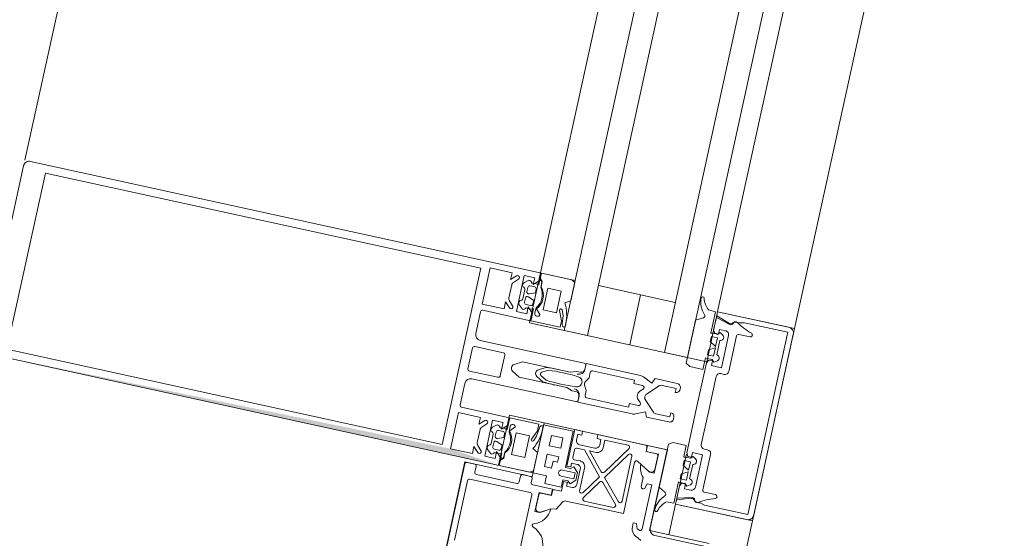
# Model space of a CAD drawing. Header units: metres. Extents: x 233012 to 233264, y 553571 to 554014.
# Tile 159 of 256: x 233198.134 to 233198.384, y 553808.62 to 553808.751. Entities that reach past the tile are written whole.
import ezdxf

# ---------------------------------------------------------------- set-up
doc = ezdxf.new("R2010")
doc.units = ezdxf.units.M
for name, color, linetype, lineweight in [('A-NL$1A_detailuitwerking', 252, 'Continuous', 5), ('A-NL$1B_3D-modellen_algemeen', 252, 'Continuous', 5), ('A-NL30_stijlen_dorpels-pui', 252, 'Continuous', 5), ('A-NL30_wandopeningen', 252, 'Continuous', 5), ('A-NL38_vlakvullingen-pui', 252, 'Continuous', 5)]:
    doc.layers.add(name, color=color, linetype=linetype, lineweight=lineweight)

# ---------------------------------------------------------------- blocks, each defined once
blk = doc.blocks.new('NLRS_21_CWP_dubbele beglazing_gen_mie - dubbele beglazing_gen-2812561-01_Situatie')
at = {"layer": 'A-NL38_vlakvullingen-pui'}
for p, q in [((0.588, 0.032), (-0.588, 0.032)), ((-0.588, 0.032), (-0.588, 0.026)), ((-0.588, 0.026), (0.588, 0.026)), ((0.588, 0.006), (-0.588, 0.006)), ((-0.588, 0.006), (-0.588, 0)), ((-0.588, 0), (0.588, 0))]:
    blk.add_line(p, q, dxfattribs=at)
blk = doc.blocks.new('Rectangular Mullion - NLRS_31_CWM_vliesgevelprofiel bxh 50x200_gen_mie-2811811-01_Situatie')
at = {"layer": 'A-NL30_stijlen_dorpels-pui'}
for p, q in [((233199.88975, 553827.93495), (233199.64392, 553826.81154)), ((233200.02066, 553827.90631), (233199.77482, 553826.78289)), ((233200.06559, 553827.89648), (233199.81976, 553826.77306)), ((233199.8393, 553826.76878), (233200.08513, 553827.8922)), ((233199.78361, 553826.78097), (233199.77502, 553826.78285)), ((233199.80901, 553826.77541), (233199.78948, 553826.77969))]:
    blk.add_line(p, q, dxfattribs=at)
blk = doc.blocks.new('Rectangular Mullion - vliesgevelprofiel_gen_bxh200x50-V52-01_Situatie')
at = {"layer": 'A-NL30_stijlen_dorpels-pui'}
blk.add_hatch(color=256, dxfattribs=at).paths.add_polyline_path([(-0.025, 0.0408), (-0.0235, 0.0538), (-0.025, 0.1735)])
at = {"layer": 'A-NL$1A_detailuitwerking'}
for p, q in [((0.0235, 0.175), (-0.0235, 0.175)), ((-0.025, 0.1735), (-0.025, 0.0408)), ((0.025, 0.0408), (0.025, 0.1735)), ((-0.0229, 0.0561), (-0.0229, 0.1692)), ((-0.0229, 0.1692), (0.0229, 0.1692)), ((0.0229, 0.1692), (0.0229, 0.0561)), ((0.0229, 0.0561), (-0.0229, 0.0561)), ((-0.0235, 0.0481), (-0.0235, 0.0538)), ((-0.0235, 0.0538), (-0.0141, 0.0538)), ((-0.0141, 0.0538), (-0.0141, 0.0481)), ((-0.0126, 0.0413), (-0.0126, 0.0533)), ((-0.0121, 0.0538), (-0.0065, 0.0538)), ((-0.0032, 0.0459), (-0.0032, 0.0533)), ((-0.0027, 0.0538), (0.0027, 0.0538)), ((0.0032, 0.0533), (0.0032, 0.0459)), ((0.0065, 0.0538), (0.0121, 0.0538)), ((0.0126, 0.0533), (0.0126, 0.0413)), ((0.0141, 0.0481), (0.0141, 0.0538)), ((0.0141, 0.0538), (0.0235, 0.0538)), ((0.0235, 0.0538), (0.0235, 0.0481)), ((-0.005, 0.0523), (-0.005, 0.0253)), ((0.005, 0.0253), (0.005, 0.0523)), ((-0.0217, 0.0481), (-0.0235, 0.0481)), ((-0.02295, 0.04685), (-0.0217, 0.0481)), ((-0.01713, 0.0475), (-0.02047, 0.0475)), ((-0.0141, 0.0481), (-0.0159, 0.0481)), ((-0.0159, 0.0481), (-0.01465, 0.04685)), ((0.0159, 0.0481), (0.0141, 0.0481)), ((0.01465, 0.04685), (0.0159, 0.0481)), ((0.02047, 0.0475), (0.01713, 0.0475)), ((0.0235, 0.0481), (0.0217, 0.0481)), ((0.0217, 0.0481), (0.02295, 0.04685)), ((-0.02118, 0.04721), (-0.02224, 0.04615)), ((-0.01536, 0.04615), (-0.01642, 0.04721)), ((0.0027, 0.0454), (-0.0027, 0.0454)), ((0.01642, 0.04721), (0.01536, 0.04615)), ((0.02224, 0.04615), (0.02118, 0.04721)), ((-0.0235, 0.0422), (-0.0235, 0.0449)), ((-0.0235, 0.0449), (-0.0141, 0.0449)), ((-0.02176, 0.04451), (-0.02258, 0.04354)), ((-0.0212, 0.0417), (-0.0212, 0.0429)), ((-0.0207, 0.0434), (-0.01965, 0.0434)), ((-0.01765, 0.044), (-0.01995, 0.044)), ((-0.01918, 0.0427), (-0.01979, 0.0412)), ((-0.01781, 0.0412), (-0.01842, 0.0427)), ((-0.01795, 0.0434), (-0.0169, 0.0434)), ((-0.0164, 0.0429), (-0.0164, 0.0417)), ((-0.01502, 0.04354), (-0.01585, 0.04452)), ((-0.0141, 0.0449), (-0.0141, 0.0422)), ((-0.002, 0.04064), (-0.00087, 0.0426)), ((0.00087, 0.0426), (0.002, 0.04064)), ((0.0141, 0.0422), (0.0141, 0.0449)), ((0.0141, 0.0449), (0.0235, 0.0449)), ((0.01585, 0.04452), (0.01502, 0.04354)), ((0.0164, 0.0417), (0.0164, 0.0429)), ((0.0169, 0.0434), (0.01795, 0.0434)), ((0.01995, 0.044), (0.01765, 0.044)), ((0.01842, 0.0427), (0.01781, 0.0412)), ((0.01979, 0.0412), (0.01918, 0.0427)), ((0.01965, 0.0434), (0.0207, 0.0434)), ((0.0212, 0.0429), (0.0212, 0.0417)), ((0.02258, 0.04354), (0.02176, 0.04451)), ((0.0235, 0.0449), (0.0235, 0.0422)), ((-0.025, 0.0408), (-0.0231, 0.0408)), ((-0.02365, 0.0408), (-0.025, 0.0408)), ((-0.025, 0.0408), (-0.025, 0.0329)), ((-0.02295, 0.0401), (-0.02365, 0.0408)), ((-0.0217, 0.0422), (-0.0235, 0.0422)), ((-0.0231, 0.0408), (-0.0217, 0.0422)), ((-0.02191, 0.0408), (-0.02296, 0.0408)), ((-0.0216, 0.0401), (-0.02295, 0.0401)), ((-0.02278, 0.0402), (-0.02138, 0.04014)), ((-0.01979, 0.0412), (-0.0207, 0.0412)), ((-0.0169, 0.0412), (-0.01781, 0.0412)), ((-0.01615, 0.0402), (-0.0147, 0.0402)), ((-0.0141, 0.0422), (-0.0159, 0.0422)), ((-0.0159, 0.0422), (-0.0145, 0.0408)), ((-0.01464, 0.0389), (-0.01584, 0.0401)), ((-0.0126, 0.0408), (-0.01569, 0.0408)), ((-0.0145, 0.0408), (-0.0131, 0.0408)), ((-0.0126, 0.0332), (-0.0126, 0.0408)), ((-0.002, 0.0283), (-0.002, 0.04064)), ((0.002, 0.04064), (0.002, 0.0283)), ((0.01569, 0.0408), (0.0126, 0.0408)), ((0.0126, 0.0408), (0.0126, 0.0332)), ((0.0131, 0.0408), (0.0145, 0.0408)), ((0.0159, 0.0422), (0.0141, 0.0422)), ((0.0145, 0.0408), (0.0159, 0.0422)), ((0.01584, 0.0401), (0.01464, 0.0389)), ((0.0147, 0.0402), (0.01615, 0.0402)), ((0.01781, 0.0412), (0.0169, 0.0412)), ((0.0207, 0.0412), (0.01979, 0.0412)), ((0.02138, 0.04014), (0.02278, 0.0402)), ((0.02295, 0.0401), (0.0216, 0.0401)), ((0.0235, 0.0422), (0.0217, 0.0422)), ((0.0217, 0.0422), (0.0231, 0.0408)), ((0.02296, 0.0408), (0.02191, 0.0408)), ((0.02365, 0.0408), (0.02295, 0.0401)), ((0.0231, 0.0408), (0.025, 0.0408)), ((0.025, 0.0408), (0.02365, 0.0408)), ((0.025, 0.0329), (0.025, 0.0408)), ((-0.0216, 0.0384), (-0.016, 0.0384)), ((-0.0216, 0.0349), (-0.0216, 0.0384)), ((-0.016, 0.0384), (-0.016, 0.0349)), ((0.016, 0.0349), (0.016, 0.0384)), ((0.016, 0.0384), (0.0216, 0.0384)), ((0.0216, 0.0384), (0.0216, 0.0349)), ((-0.00085, 0.03632), (-0.00187, 0.03455)), ((-0.00133, 0.03379), (-0.00042, 0.03536)), ((0.00043, 0.03534), (0.00133, 0.03379)), ((0.00187, 0.03455), (0.00087, 0.03629)), ((-0.025, 0.0329), (-0.02448, 0.032)), ((-0.016, 0.0349), (-0.0216, 0.0349)), ((-0.01972, 0.032), (-0.01894, 0.03336)), ((-0.01567, 0.03312), (-0.01701, 0.03364)), ((-0.01671, 0.03427), (-0.0143, 0.0332)), ((-0.01349, 0.0329), (-0.01567, 0.03312)), ((-0.0143, 0.0332), (-0.0126, 0.0332)), ((0.0126, 0.0332), (0.0143, 0.0332)), ((0.01567, 0.03312), (0.01349, 0.0329)), ((0.0143, 0.0332), (0.01671, 0.03427)), ((0.01701, 0.03364), (0.01567, 0.03312)), ((0.0216, 0.0349), (0.016, 0.0349)), ((0.01894, 0.03336), (0.01972, 0.032)), ((0.02448, 0.032), (0.025, 0.0329)), ((-0.02448, 0.032), (-0.01972, 0.032)), ((-0.01371, 0.032), (-0.01292, 0.032)), ((0.01292, 0.032), (0.01371, 0.032)), ((0.01972, 0.032), (0.02448, 0.032)), ((-0.0025, 0.02675), (-0.002, 0.0283)), ((0.002, 0.0283), (0.0025, 0.02675)), ((-0.0025, 0.0258), (-0.0025, 0.02675)), ((0.0025, 0.02675), (0.0025, 0.0258)), ((-0.00342, 0.02479), (-0.005, 0.02479)), ((-0.005, 0.02479), (-0.005, 0.01066)), ((-0.0045, 0.0248), (-0.0035, 0.0248)), ((-0.0035, 0.0119), (-0.0035, 0.02281)), ((-0.003, 0.02331), (-0.00165, 0.02331)), ((-0.00165, 0.02331), (-0.00048, 0.02398)), ((0.0005, 0.02397), (0.00165, 0.02331)), ((0.00165, 0.02331), (0.003, 0.02331)), ((0.005, 0.02479), (0.00342, 0.02479)), ((0.0035, 0.0248), (0.0045, 0.0248)), ((0.0035, 0.02281), (0.0035, 0.0119)), ((0.005, 0.01066), (0.005, 0.02479)), ((-0.0026, 0.0119), (-0.0035, 0.0119)), ((-0.0026, 0.00962), (-0.0026, 0.0119)), ((0.0035, 0.0119), (0.0026, 0.0119)), ((0.0026, 0.0119), (0.0026, 0.00962)), ((-0.00481, 0.00982), (-0.00372, 0.00747)), ((-0.00341, 0.00546), (-0.00071, 0.00816)), ((-0.00106, 0.00994), (-0.00175, 0.00925)), ((0.00071, 0.00816), (0.00341, 0.00546)), ((0.00175, 0.00925), (0.00106, 0.00994)), ((0.00372, 0.00747), (0.00481, 0.00982)), ((-0.00372, 0.00747), (-0.005, 0.00688)), ((-0.005, 0.00688), (-0.005, 0.0011)), ((0.005, 0.00688), (0.00372, 0.00747)), ((0.005, 0.0011), (0.005, 0.00688)), ((-0.0037, 0.0011), (-0.0037, 0.00475)), ((0.0037, 0.00475), (0.0037, 0.0011)), ((-0.02168, 0), (-0.02273, -0.00181)), ((-0.01051, 0), (-0.02168, 0)), ((-0.0099, -0.00106), (-0.01051, 0)), ((-0.00265, 0.0011), (-0.0037, 0.0011)), ((0.0037, 0.0011), (0.00265, 0.0011)), ((0.01051, 0), (0.0099, -0.00106)), ((0.02168, 0), (0.01051, 0)), ((0.02273, -0.00181), (0.02168, 0)), ((-0.0099, -0.0045), (-0.0099, -0.00106)), ((0.0099, -0.00106), (0.0099, -0.0045)), ((-0.02494, -0.00266), (-0.02485, -0.0045)), ((-0.02485, -0.0045), (-0.01932, -0.0045)), ((-0.0185, -0.0064), (-0.0185, -0.0048)), ((-0.0185, -0.0048), (-0.0172, -0.0048)), ((-0.0172, -0.0048), (-0.01628, -0.0064)), ((-0.01592, -0.0064), (-0.015, -0.0048)), ((-0.015, -0.0048), (-0.0137, -0.0048)), ((-0.0137, -0.0048), (-0.0137, -0.0064)), ((-0.01288, -0.0045), (-0.0099, -0.0045)), ((0.0099, -0.0045), (0.01288, -0.0045)), ((0.0137, -0.0064), (0.0137, -0.0048)), ((0.0137, -0.0048), (0.015, -0.0048)), ((0.015, -0.0048), (0.01592, -0.0064)), ((0.01628, -0.0064), (0.0172, -0.0048)), ((0.0172, -0.0048), (0.0185, -0.0048)), ((0.0185, -0.0048), (0.0185, -0.0064)), ((0.01932, -0.0045), (0.02485, -0.0045)), ((0.02485, -0.0045), (0.02494, -0.00266)), ((-0.0239, -0.005), (-0.025, -0.005)), ((-0.025, -0.005), (-0.025, -0.0235)), ((-0.02273, -0.00858), (-0.0239, -0.005)), ((-0.0203, -0.005), (-0.0235, -0.005)), ((-0.0235, -0.005), (-0.0225, -0.00875)), ((-0.0207, -0.008), (-0.0207, -0.0064)), ((-0.0207, -0.0064), (-0.0195, -0.0064)), ((-0.0195, -0.00548), (-0.0203, -0.005)), ((-0.01935, -0.00621), (-0.01994, -0.0068)), ((-0.01994, -0.0068), (-0.0194, -0.00764)), ((-0.0195, -0.0064), (-0.0195, -0.00548)), ((-0.01628, -0.0064), (-0.0185, -0.0064)), ((-0.01798, -0.00712), (-0.01422, -0.00712)), ((-0.0137, -0.0064), (-0.01592, -0.0064)), ((-0.01226, -0.0068), (-0.01285, -0.00621)), ((-0.0128, -0.00764), (-0.01226, -0.0068)), ((-0.0117, -0.005), (-0.0125, -0.00548)), ((-0.0125, -0.00548), (-0.0125, -0.0064)), ((-0.0125, -0.0064), (-0.0113, -0.0064)), ((0, -0.005), (-0.0117, -0.005)), ((-0.0113, -0.0064), (-0.0113, -0.009)), ((0.0117, -0.005), (0, -0.005)), ((0.0113, -0.009), (0.0113, -0.0064)), ((0.0113, -0.0064), (0.0125, -0.0064)), ((0.0125, -0.00548), (0.0117, -0.005)), ((0.01285, -0.00621), (0.01226, -0.0068)), ((0.01226, -0.0068), (0.0128, -0.00764)), ((0.0125, -0.0064), (0.0125, -0.00548)), ((0.01592, -0.0064), (0.0137, -0.0064)), ((0.01422, -0.00712), (0.01798, -0.00712)), ((0.0185, -0.0064), (0.01628, -0.0064)), ((0.01994, -0.0068), (0.01935, -0.00621)), ((0.0194, -0.00764), (0.01994, -0.0068)), ((0.0203, -0.005), (0.0195, -0.00548)), ((0.0195, -0.00548), (0.0195, -0.0064)), ((0.0195, -0.0064), (0.0207, -0.0064)), ((0.0235, -0.005), (0.0203, -0.005)), ((0.0207, -0.0064), (0.0207, -0.008)), ((0.0225, -0.00875), (0.0235, -0.005)), ((0.0239, -0.005), (0.02273, -0.00858)), ((0.025, -0.005), (0.0239, -0.005)), ((0.025, -0.0235), (0.025, -0.005)), ((-0.0113, -0.009), (-0.0197, -0.009)), ((-0.0098, -0.01), (-0.0098, -0.00915)), ((-0.0088, -0.00815), (0, -0.00815)), ((0, -0.00815), (0.0088, -0.00815)), ((0.0098, -0.00915), (0.0098, -0.01)), ((0.0197, -0.009), (0.0113, -0.009)), ((-0.0237, -0.01224), (-0.0234, -0.01106)), ((-0.0237, -0.0235), (-0.0237, -0.01224)), ((-0.0205, -0.0144), (-0.0205, -0.0115)), ((-0.02, -0.011), (-0.0108, -0.011)), ((0.0108, -0.011), (0.02, -0.011)), ((0.0205, -0.0115), (0.0205, -0.0144)), ((0.0234, -0.01106), (0.0237, -0.01224)), ((0.0237, -0.01224), (0.0237, -0.0235)), ((0.0237, -0.0235), (-0.0237, -0.0235)), ((-0.0235, -0.025), (0.0235, -0.025))]:
    blk.add_line(p, q, dxfattribs=at)
for centre, radius, start, end in [((0.04794, 0.03017), 0.0494, 175.7977, 184.735), ((-0.04794, 0.03017), 0.0494, 355.265, 4.2023), ((-0.04794, 0.03017), 0.05, 1.4173, 5.0304), ((-0.04048, -0.0208), 0.02, 18.18, 31.3119)]:
    blk.add_arc(centre, radius, start, end, dxfattribs=at)
for centre, major_axis, start_param, end_param in [((-0.0235, 0.1735), (0, 0.0015), 0, 1.570797), ((0.0235, 0.1735), (-0.00134, 0.00068), 3.610616, 5.181413), ((-0.0121, 0.0533), (0.000438, 0.000241), 1.068763, 2.639559), ((-0.0065, 0.0523), (0.00106, 0.00106), 5.497787, 7.068583), ((-0.0027, 0.0533), (0.000417, 0.000275), 0.987844, 2.55864), ((0.0027, 0.0533), (0.000479, 0.000145), 5.989184, 7.55998), ((0.0065, 0.0523), (0.00145, 0.00038), 1.314602, 2.885398), ((0.0121, 0.0533), (0.0005, 0.000018), 6.247532, 7.818328), ((-0.02047, 0.0465), (-0.000747, 0.000665), 5.439233, 6.224631), ((-0.01713, 0.0465), (0.000949, 0.000316), 0.463648, 1.249046), ((0.01713, 0.0465), (0.000973, 0.00023), 1.338972, 2.124371), ((0.02047, 0.0465), (-0.00099, 0.000139), 4.066141, 4.851539), ((-0.02259, 0.0465), (0.00015, 0.000477), 1.089743, 4.231336), ((-0.01501, 0.0465), (0.000009, 0.0005), 2.374704, 5.516297), ((-0.0027, 0.0459), (-0.000101, 0.00049), 1.36835, 2.939147), ((0.0027, 0.0459), (0.000069, 0.000495), 3.280743, 4.851539), ((0.01501, 0.0465), (-0.00008, 0.000494), 0.624523, 3.766116), ((0.02259, 0.0465), (-0.000218, 0.00045), 1.904941, 5.046534), ((-0.02181, 0.04343), (-0.00042, 0.000656), 0.855684, 2.323661), ((-0.01896, 0.04189), (-0.0029, 0.00121), 0.143822, 0.749382), ((-0.02115, 0.044), (0.00074, 0.000305), 0.481671, 2.052467), ((-0.0207, 0.0429), (0.000191, 0.000462), 0.392699, 1.963495), ((-0.01976, 0.0449), (0.000871, 0.000312), 3.119136, 4.159926), ((-0.01965, 0.04289), (0.00029, 0.000418), 4.931333, 6.889198), ((-0.01795, 0.04289), (0, 0.000509), 0, 1.957866), ((-0.01784, 0.0449), (0.000078, 0.000922), 3.434707, 4.475497), ((-0.01645, 0.044), (-0.000794, 0.000098), 3.979138, 5.533029), ((-0.0169, 0.0429), (0.000178, 0.000467), 5.07571, 6.646506), ((-0.01864, 0.04189), (-0.00309, 0.00055), 2.965091, 3.571207), ((-0.01579, 0.04343), (-0.000096, 0.000774), 3.265663, 4.733634), ((0, 0.0421), (-0.001, 0.00003), 3.695167, 5.789562), ((0.01579, 0.04343), (-0.000361, 0.000691), 0.944564, 2.412535), ((0.01864, 0.04189), (-0.00309, 0.00057), 6.211958, 6.818073), ((0.01645, 0.044), (-0.0008, 0.000022), 4.041581, 5.595472), ((0.0169, 0.0429), (-0.000077, 0.000494), 6.128334, 7.69913), ((0.01784, 0.0449), (0.000925, 0.000023), 3.437778, 4.478568), ((0.01795, 0.04289), (0.000463, 0.00021), 5.470133, 7.427998), ((0.01965, 0.04289), (0.000384, 0.000334), 0.854261, 2.812127), ((0.01976, 0.0449), (-0.000787, 0.000486), 2.332935, 3.373724), ((0.02115, 0.044), (-0.000777, 0.000191), 4.080745, 5.651541), ((0.0207, 0.0429), (-0.000236, 0.000441), 4.220992, 5.791788), ((0.01896, 0.04189), (-0.00313, 0.00029), 2.882626, 3.488186), ((0.02181, 0.04343), (-0.000764, 0.000153), 2.016696, 3.484673), ((-0.02277, 0.04053), (-0.000272, 0.000187), 5.926495, 8.415104), ((-0.01872, 0.04337), (-0.00275, 0.00338), 1.737235, 3.180711), ((-0.0188, 0.04371), (0.00421, 0.00128), 3.790712, 5.063531), ((-0.0207, 0.0417), (0, 0.0005), 1.570796, 3.141593), ((-0.0169, 0.0417), (0.000224, 0.000447), 3.60524, 5.176037), ((-0.0147, 0.03955), (0.000532, 0.000373), 4.187828, 7.242969), ((-0.0131, 0.0413), (0.000491, 0.000095), 4.522136, 6.092932), ((0.0131, 0.0413), (0.000045, 0.000498), 1.660723, 3.231519), ((0.0147, 0.03955), (0.000479, 0.000439), 0.828624, 3.883765), ((0.01872, 0.04337), (0.00408, 0.00154), 3.629782, 5.073258), ((0.0188, 0.04371), (-0.00406, 0.00169), 1.318109, 2.590928), ((0.0169, 0.0417), (0.000224, 0.000447), 2.034444, 3.60524), ((0.0207, 0.0417), (-0.000199, 0.000459), 2.73277, 4.303566), ((0.02277, 0.04053), (0.000011, 0.00033), 3.214304, 5.702913), ((0, 0.03579), (-0.000551, 0.000835), 4.652438, 6.72012), ((0, 0.03509), (0.000492, 0.000091), 0.340637, 2.397257), ((-0.01371, 0.0427), (-0.00373, 0.01003), 2.275457, 2.785703), ((-0.01685, 0.03395), (0.000208, 0.000281), 0.218792, 3.289317), ((-0.01344, 0.0323), (0.000476, 0.000365), 5.105496, 7.288456), ((0.04794, 0.03017), (0.02632, 0.04251), 2.037369, 2.10043), ((0.01344, 0.0323), (-0.000526, 0.000289), 5.127272, 7.310232), ((0.01371, 0.0427), (0.00589, 0.00893), 3.724545, 4.234792), ((0.01685, 0.03395), (0.000051, 0.000346), 3.778279, 6.848805), ((-0.0045, 0.0253), (-0.000073, 0.000495), 1.425068, 2.995864), ((-0.0035, 0.0258), (-0.000759, 0.000651), 2.27987, 3.850666), ((-0.00342, 0.02629), (0.00085, 0.00123), 3.746317, 5.392409), ((0, 0.02609), (-0.000916, 0.000916), 0.784951, 2.35613), ((0, 0.02609), (0.000916, 0.000916), 3.926865, 5.498043), ((0.00342, 0.02629), (0.00106, 0.00106), 2.280898, 3.926991), ((0.0035, 0.0258), (0.000894, 0.000447), 2.677945, 4.248741), ((0.0045, 0.0253), (0.000491, 0.000095), 4.522136, 6.092932), ((-0.003, 0.02281), (0.000094, 0.000491), 0.190253, 1.761049), ((0, 0.0231), (0.00026, 0.000968), 6.024039, 7.050589), ((0.003, 0.02281), (0.000094, 0.000491), 4.902642, 6.473438), ((-0.003, 0.01066), (-0.00168, 0.00109), 0.576286, 1.012179), ((0, 0.00888), (-0.00064, 0.00136), 5.844841, 6.63087), ((0, 0.00888), (0.00106, 0.00106), 0, 0.786029), ((0.003, 0.01066), (0.00136, 0.00146), 5.026291, 5.462185), ((-0.0021, 0.0096), (-0.000133, 0.000482), 1.269335, 3.656781), ((0, 0.00745), (-0.000995, 0.000098), 4.810157, 5.59648), ((0, 0.00745), (-0.0009, 0.000435), 4.377786, 5.16411), ((0.0021, 0.0096), (0.000017, 0.0005), 2.390403, 4.777849), ((-0.0027, 0.00475), (0.000973, 0.00023), 2.124361, 2.909769), ((0.0027, 0.00475), (-0.000433, 0.000901), 4.264357, 5.049764), ((-0.004, 0.0011), (-0.000851, 0.000526), 0.553574, 2.300346), ((-0.00365, 0.0011), (-0.000689, 0.000725), 2.206027, 3.952898), ((0.00365, 0.0011), (0.000954, 0.000301), 2.836182, 4.583053), ((0.004, 0.0011), (-0.000238, 0.000971), 2.725757, 4.472529), ((-0.0275, -0.00055), (-0.000179, 0.000356), 5.816041, 8.699377), ((-0.0289, -0.00585), (0.0019, 0.00472), 5.774591, 6.407606), ((-0.02788, -0.0064), (-0.0034, 0.00526), 4.937872, 5.648125), ((-0.02316, -0.00156), (-0.00002, 0.0005), 2.315222, 4.147817), ((0.02316, -0.00156), (0.000115, 0.000487), 2.326219, 4.158815), ((0.02788, -0.0064), (0.006, 0.00179), 1.341626, 2.05188), ((0.0289, -0.00585), (0.00507, 0.00044), 1.742832, 2.375847), ((0.0275, -0.00055), (-0.000114, 0.000382), 3.109846, 5.993182), ((-0.01363, -0.00548), (-0.00565, 0.00119), 0.037592, 0.33537), ((-0.01857, -0.00548), (-0.0054, 0.00202), 3.371602, 3.66938), ((0.01857, -0.00548), (0.00385, 0.0043), 2.132148, 2.429925), ((0.01363, -0.00548), (-0.00521, 0.00247), 3.45679, 3.754568), ((-0.01878, -0.00712), (0.000752, 0.000274), 3.490658, 5.934119), ((-0.01342, -0.00712), (-0.000545, 0.000585), 0.821052, 3.264513), ((0.01342, -0.00712), (-0.000725, 0.000338), 1.134464, 3.577925), ((0.01878, -0.00712), (-0.000545, 0.000585), 0.821052, 3.264513), ((-0.02131, -0.01064), (-0.00021, 0.00212), 0.853429, 1.671043), ((-0.02288, -0.01009), (-0.000186, 0.000572), 6.098445, 8.08587), ((-0.0234, -0.0088), (0.000392, 0.00058), 4.259893, 5.620941), ((-0.02306, -0.00891), (-0.000567, 0.000163), 2.039914, 3.694817), ((-0.0197, -0.008), (-0.000984, 0.000175), 0.176495, 1.747291), ((-0.0088, -0.00915), (0.00016, 0.000986), 0.160875, 1.731672), ((0.0088, -0.00915), (0.000994, 0.000098), 6.184488, 7.755284), ((0.0197, -0.008), (-0.000792, 0.000609), 2.225893, 3.79669), ((0.02306, -0.00891), (0.000351, 0.000474), 1.933959, 3.588861), ((0.0234, -0.0088), (-0.000694, 0.000089), 6.096728, 7.458055), ((0.02288, -0.01009), (-0.000427, 0.000424), 3.377916, 5.36534), ((0.02131, -0.01064), (0.00163, 0.00137), 5.381461, 6.199018), ((-0.02, -0.0115), (-0.000109, 0.000487), 6.059964, 7.63516), ((-0.0108, -0.01), (0.00099, 0.000135), 4.576916, 6.147712), ((0.0108, -0.01), (0.000828, 0.00056), 2.546448, 4.117244), ((0.02, -0.0115), (0.00025, 0.000432), 5.234915, 6.81011), ((0.04048, -0.0208), (0.00789, 0.01838), 1.429922, 1.659117), ((-0.021, -0.0144), (0.000426, 0.000262), 2.907544, 5.731836), ((0.021, -0.0144), (0.000465, 0.000184), 2.765017, 5.589309), ((-0.0235, -0.0235), (-0.0013, 0.00074), 0.515188, 2.085985), ((0.0235, -0.0235), (-0.00046, 0.00143), 2.831899, 4.400972)]:
    blk.add_ellipse(centre, major_axis=major_axis, ratio=1, start_param=start_param, end_param=end_param, dxfattribs=at)
blk = doc.blocks.new('Rectangular Mullion - NLRS_31_CWM_vliesgevelprofiel bxh 50x200_gen_mie-2812385-01_Situatie')
at = {"layer": 'A-NL30_stijlen_dorpels-pui'}
for p, q in [((-0.025, 0.025), (0.025, 0.025)), ((-0.025, 0.005), (-0.025, 0.025)), ((0.025, 0.025), (0.025, 0.005)), ((-0.012, 0.005), (-0.025, 0.005)), ((0.025, 0.005), (0.012, 0.005)), ((0.012, 0.005), (0.012, -0.041)), ((-0.012, -0.041), (-0.012, -0.032)), ((-0.025, -0.041), (-0.012, -0.041)), ((0.012, -0.041), (0.025, -0.041))]:
    blk.add_line(p, q, dxfattribs=at)
blk = doc.blocks.new('NLRS_31_WI_CWP_aluminium raam_gen_mie - AWS 65 BS kiep-2839039-01_Situatie')
at = {"layer": 'A-NL$1A_detailuitwerking'}
for p, q in [((0.2735, 0.04945), (0.247, 0.04945)), ((0.254, 0.04785), (0.2695, 0.04785)), ((0.274, 0.04695), (0.274, 0.04895)), ((0.27, 0.04735), (0.27, 0.03165)), ((0.2715, 0.03545), (0.2715, 0.04595)), ((0.272, 0.04645), (0.2735, 0.04645)), ((0.2735, 0.03495), (0.272, 0.03495)), ((0.274, 0.03245), (0.274, 0.03445)), ((0.2695, 0.03115), (0.254, 0.03115)), ((0.272, 0.02627), (0.272, 0.03145)), ((0.2725, 0.03195), (0.2735, 0.03195)), ((0.2875, 0.032), (0.275, 0.032)), ((0.275, 0.032), (0.275, 0.0285)), ((0.2875, 0.0243), (0.2875, 0.032)), ((0.2655, 0.02825), (0.2655, 0.02945)), ((0.2655, 0.02945), (0.27042, 0.02945)), ((0.26701, 0.02564), (0.2655, 0.02825)), ((0.26571, 0.02791), (0.26703, 0.02563)), ((0.26989, 0.02944), (0.26641, 0.02944)), ((0.27039, 0.02624), (0.27039, 0.02894)), ((0.27042, 0.02945), (0.27042, 0.02627)), ((0.273, 0.0285), (0.273, 0.0243)), ((0.275, 0.0285), (0.273, 0.0285)), ((0.2772, 0.0295), (0.2804, 0.0295)), ((0.2772, 0.0277), (0.2772, 0.0295)), ((0.279, 0.0277), (0.2772, 0.0277)), ((0.279, 0.0265), (0.279, 0.0277)), ((0.2804, 0.0295), (0.2804, 0.0265)), ((0.2826, 0.0265), (0.2826, 0.0295)), ((0.2826, 0.0295), (0.2853, 0.0295)), ((0.2853, 0.0295), (0.2853, 0.0265)), ((0.26703, 0.02563), (0.26727, 0.0243)), ((0.2715, 0.02624), (0.27039, 0.02624)), ((0.27042, 0.02627), (0.272, 0.02627)), ((0.272, 0.024), (0.272, 0.02574)), ((0.2804, 0.0265), (0.279, 0.0265)), ((0.2853, 0.0265), (0.2826, 0.0265)), ((0.26727, 0.0243), (0.2693, 0.02313)), ((0.2745, 0.024), (0.272, 0.024)), ((0.273, 0.0243), (0.2749, 0.0243)), ((0.2735, 0.0215), (0.2735, 0.023)), ((0.2735, 0.023), (0.2745, 0.023)), ((0.2749, 0.023), (0.27429, 0.02219)), ((0.2745, 0.023), (0.2745, 0.024)), ((0.2749, 0.0243), (0.2749, 0.023)), ((0.2757, 0.0216), (0.2757, 0.0249)), ((0.2773, 0.0249), (0.2773, 0.0216)), ((0.2781, 0.023), (0.2781, 0.0243)), ((0.2781, 0.0243), (0.2875, 0.0243)), ((0.27871, 0.02219), (0.2781, 0.023)), ((0.288, 0.024), (0.2785, 0.024)), ((0.2785, 0.024), (0.2785, 0.023)), ((0.2785, 0.023), (0.2795, 0.023)), ((0.2795, 0.023), (0.2795, 0.0215)), ((0.2805, 0.021), (0.2805, 0.0225)), ((0.281, 0.023), (0.283, 0.023)), ((0.2835, 0.0225), (0.2835, 0.02055)), ((0.2855, 0.023), (0.287, 0.023)), ((0.287, 0.023), (0.287, 0.022)), ((0.288, 0.022), (0.288, 0.024)), ((0.2698, 0.02224), (0.2698, 0.0074)), ((0.27429, 0.02219), (0.27547, 0.021)), ((0.2785, 0.0205), (0.2745, 0.0205)), ((0.27547, 0.021), (0.27753, 0.021)), ((0.2773, 0.0216), (0.2757, 0.0216)), ((0.27753, 0.021), (0.27871, 0.02219)), ((0.2835, 0.02055), (0.27766, 0.0153)), ((0.2845, 0.018), (0.2845, 0.022)), ((0.287, 0.022), (0.288, 0.022)), ((0.2708, 0.01024), (0.2708, 0.01778)), ((0.27158, 0.0182), (0.27637, 0.01497)), ((0.27766, 0.0153), (0.27279, 0.01859)), ((0.27307, 0.0195), (0.279, 0.0195)), ((0.27899, 0.01515), (0.2835, 0.01921)), ((0.2835, 0.01921), (0.2835, 0.01749)), ((0.288, 0.018), (0.287, 0.018)), ((0.287, 0.018), (0.287, 0.017)), ((0.288, 0.00566), (0.288, 0.018)), ((0.285, 0.016), (0.287, 0.016)), ((0.287, 0.017), (0.2855, 0.017)), ((0.287, 0.016), (0.287, 0.00994)), ((0.27642, 0.01418), (0.27163, 0.00987)), ((0.27247, 0.00927), (0.27775, 0.01403)), ((0.27775, 0.01403), (0.28475, 0.00931)), ((0.28622, 0.00953), (0.27905, 0.01436)), ((0.28447, 0.0084), (0.2728, 0.0084)), ((0.2698, 0.0074), (0.28311, 0.0074)), ((0.2815, 0.00315), (0.283, 0.00576)), ((0.28354, 0.00665), (0.28171, 0.00349)), ((0.28639, 0.00246), (0.28639, 0.00516)), ((0.28639, 0.00516), (0.2875, 0.00516)), ((0.288, 0.00513), (0.28642, 0.00513)), ((0.28642, 0.00513), (0.28642, 0.00195)), ((0.288, -0.00005), (0.288, 0.00513)), ((0.2665, 0.00245), (0.26678, 0.0032)), ((0.26678, 0.0032), (0.26802, 0.0036)), ((0.26802, 0.00445), (0.267, 0.00445)), ((0.26802, 0.0036), (0.26802, 0.00445)), ((0.27728, 0.0035), (0.2785, 0.00311)), ((0.27983, 0.00445), (0.27745, 0.00445)), ((0.2785, 0.00311), (0.2785, 0.00195)), ((0.2815, 0.00195), (0.2815, 0.00315)), ((0.26453, 0.00237), (0.2641, 0.00162)), ((0.2785, 0.00195), (0.267, 0.00195)), ((0.28642, 0.00195), (0.2815, 0.00195)), ((0.28241, 0.00196), (0.28589, 0.00196)), ((0.2661, -0.01555), (0.2661, -0.00155)), ((0.2676, -0.00005), (0.288, -0.00005))]:
    blk.add_line(p, q, dxfattribs=at)
for centre, major_axis, start_param, end_param in [((0.2695, 0.04735), (-0.000354, 0.000354), 3.926991, 5.497787), ((0.2735, 0.04895), (-0.000497, 0.000055), 3.250927, 4.821723), ((0.272, 0.04595), (-0.000257, 0.000429), 5.742766, 7.313562), ((0.2735, 0.04695), (0.000462, 0.000191), 4.31969, 5.890487), ((0.272, 0.03545), (-0.000439, 0.00024), 0.49973, 2.070526), ((0.2735, 0.03445), (0.000212, 0.000453), 5.150418, 6.721215), ((0.2695, 0.03165), (-0.000462, 0.000191), 1.963495, 3.534292), ((0.2725, 0.03145), (0.000191, 0.000462), 0.392699, 1.963496), ((0.2735, 0.03245), (0.000207, 0.000455), 3.567576, 5.138372), ((0.25687, 0.03054), (-0.00309, 0.0038), 2.484449, 3.713523), ((0.262, 0.02886), (0.000134, 0.000482), 5.300434, 7.809229), ((0.26713, 0.03054), (0.00478, 0.00109), 3.233564, 4.462325), ((0.26656, 0.02845), (0.000464, 0.000886), 0.624973, 2.624168), ((0.26989, 0.02894), (-0.00029, 0.000408), 4.09429, 5.665225), ((0.2715, 0.02574), (0.000496, 0.000061), 6.160696, 7.731492), ((0.2765, 0.0249), (0.000732, 0.000322), 5.868761, 9.010353), ((0.2688, 0.02226), (-0.000251, 0.000968), 4.441025, 5.506241), ((0.281, 0.0225), (0.000269, 0.000421), 0.569244, 2.13999), ((0.283, 0.0225), (-0.000477, 0.000151), 3.448899, 5.019745), ((0.2855, 0.022), (0.000985, 0.000174), 1.396411, 2.967207), ((0.2745, 0.0215), (0.000851, 0.000526), 2.588027, 4.158814), ((0.2785, 0.0215), (-0.000973, 0.00023), 1.80262, 3.373417), ((0.279, 0.021), (-0.00115, 0.00096), 2.266267, 3.837064), ((0.2713, 0.01778), (-0.000191, 0.000462), 5.297074, 7.461282), ((0.27307, 0.019), (0.000365, 0.000342), 0.818067, 3.366248), ((0.2855, 0.018), (0.000316, 0.000949), 1.892547, 3.463343), ((0.27933, 0.01478), (0.000376, 0.00033), 1.583318, 3.398461), ((0.285, 0.0175), (0.00136, 0.00064), 2.705772, 4.272151), ((0.27609, 0.01455), (0.000499, 0.000037), 5.371159, 7.186302), ((0.2713, 0.01024), (0.000211, 0.000453), 2.006336, 4.310171), ((0.2728, 0.0089), (-0.000236, 0.000441), 0.241641, 2.650195), ((0.28447, 0.0089), (-0.0004, 0.0003), 2.214872, 4.763052), ((0.2865, 0.00994), (0.000476, 0.000153), 3.808853, 5.973061), ((0.28306, 0.0011), (-0.00343, 0.00316), 5.46846, 6.223196), ((0.28311, 0.0069), (0.000499, 0.000038), 5.683262, 7.777657), ((0.2875, 0.00566), (-0.000145, 0.000479), 2.847591, 4.418372), ((0.267, 0.00195), (0.00142, 0.00205), 0.606013, 2.009361), ((0.2775, 0.00395), (-0.000272, 0.000422), 5.807237, 8.387005), ((0.28256, 0.00295), (0.000345, 0.000939), 1.351475, 3.35067), ((0.267, 0.00245), (0.000494, 0.00008), 2.980676, 4.551514), ((0.28589, 0.00246), (-0.000498, 0.000049), 1.669494, 3.24043), ((0.2676, -0.00155), (0.00106, 0.00106), 0.785398, 2.356195)]:
    blk.add_ellipse(centre, major_axis=major_axis, ratio=1, start_param=start_param, end_param=end_param, dxfattribs=at)
at = {"layer": 'A-NL30_wandopeningen'}
for p, q in [((0.274, 0.0495), (0.247, 0.0495)), ((0.274, 0.032), (0.274, 0.0495)), ((0.288, 0.032), (0.274, 0.032)), ((0.288, 0), (0.288, 0.032)), ((0.267, -0.0155), (0.267, 0)), ((0.267, 0), (0.288, 0))]:
    blk.add_line(p, q, dxfattribs=at)
blk = doc.blocks.new('Rectangular Mullion - NLRS_31_CWM_vliesgevelprofiel bxh 50x200_gen_mie-2811612-01_Situatie')
at = {"layer": 'A-NL30_stijlen_dorpels-pui'}
for p, q in [((233203.6431, 553833.2556), (233203.65169, 553833.25372)), ((233203.68784, 553833.24581), (233203.68613, 553833.23799)), ((233203.5898, 553832.70425), (233203.70738, 553833.24153))]:
    blk.add_line(p, q, dxfattribs=at)
blk = doc.blocks.new('NLRS_41_GM_WPB_geisoleerde kantplank_gen_mie - d_175-6804788-01_Situatie')
at = {"layer": 'A-NL$1B_3D-modellen_algemeen'}
blk.add_line((0.6695, 0.015), (0.6565, 0.015), dxfattribs=at)

msp = doc.modelspace()

# ---------------------------------------------------------------- block references
at = {"layer": 'A-NL$1B_3D-modellen_algemeen', "rotation": 77.6567290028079}
msp.add_blockref('NLRS_41_GM_WPB_geisoleerde kantplank_gen_mie - d_175-6804788-01_Situatie', (233198.16357, 553808.02421), dxfattribs=at)
at = {"layer": 'A-NL30_stijlen_dorpels-pui'}
for name, p in [('Rectangular Mullion - NLRS_31_CWM_vliesgevelprofiel bxh 50x200_gen_mie-2811811-01_Situatie', (-1.50819, -18.09589)), ('Rectangular Mullion - NLRS_31_CWM_vliesgevelprofiel bxh 50x200_gen_mie-2811612-01_Situatie', (-5.38696, -24.61749))]:
    msp.add_blockref(name, p, dxfattribs=at)
at = {"layer": 'A-NL30_stijlen_dorpels-pui', "rotation": 77.656729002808}
msp.add_blockref('Rectangular Mullion - vliesgevelprofiel_gen_bxh200x50-V52-01_Situatie', (233198.30134, 553808.65381), dxfattribs=at)
at = {"layer": 'A-NL30_stijlen_dorpels-pui', "extrusion": (0, 0, -1), "rotation": 102.343270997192}
msp.add_blockref('Rectangular Mullion - NLRS_31_CWM_vliesgevelprofiel bxh 50x200_gen_mie-2812385-01_Situatie', (-233198.30134, 553808.65381), dxfattribs=at)
at = {"layer": 'A-NL30_wandopeningen', "rotation": 77.656729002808}
msp.add_blockref('NLRS_31_WI_CWP_aluminium raam_gen_mie - AWS 65 BS kiep-2839039-01_Situatie', (233198.23721, 553808.36075), dxfattribs=at)
at = {"layer": 'A-NL38_vlakvullingen-pui', "rotation": 77.656729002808}
msp.add_blockref('NLRS_21_CWP_dubbele beglazing_gen_mie - dubbele beglazing_gen-2812561-01_Situatie', (233198.4296, 553809.23994), dxfattribs=at)

doc.saveas('drawing.dxf')
